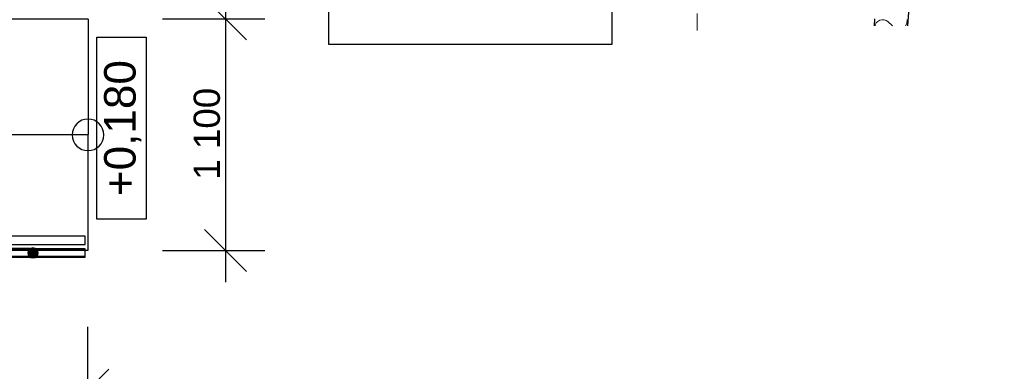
# Model space of a CAD drawing. Header units: millimetres. Extents: x 126830 to 197420, y -10585 to 21156.
# Tile 41 of 100: x 145496 to 150183, y 11079 to 12751. Entities that reach past the tile are written whole.
import ezdxf
from ezdxf.enums import TextEntityAlignment as Align

# ---------------------------------------------------------------- set-up
doc = ezdxf.new("R2010")
doc.units = ezdxf.units.MM
doc.header["$MEASUREMENT"] = 0
doc.linetypes.add('Wipeout_Contour', pattern=[1000, 0, -1000])
for name, color, linetype in [('Nové_0', 7, 'Continuous'), ('Nové_Anotace - SP', 7, 'Continuous'), ('Nové_Konstrukce - nosné', 7, 'Continuous'), ('Nové_Kóty - SP', 7, 'Continuous'), ('Nové_Výplně – Řezové', 7, 'Continuous'), ('TZB - elektroinstalace', 7, 'Continuous'), ('TZB - VZT', 7, 'Continuous')]:
    doc.layers.add(name, color=color, linetype=linetype)
doc.styles.add('GENEROVANÝ_STYL_1', font='txt')
doc.styles.add('GENEROVANÝ_STYL_2', font='txt')
doc.dimstyles.new('GENEROVANÝ_STYL__1', dxfattribs={"dimtxt": 125, "dimasz": 190, "dimexe": 0.18, "dimexo": 300, "dimgap": 0, "dimtad": 1, "dimdec": 0, "dimzin": 0, "dimdsep": 46, "dimtxsty": 'GENEROVANÝ_STYL_2', "dimblk": 'ARROWHEAD_6', "dimblk1": 'ARROWHEAD_6', "dimblk2": 'ARROWHEAD_6', "dimcen": 0.09, "dimclrd": 1, "dimclre": 1, "dimclrt": 1, "dimazin": 0, "dimtfac": 1, "dimtdec": 4, "dimtmove": 0, "dimatfit": 3, "dimfxl": 1, "dimtolj": 1, "dimtzin": 0, "dimarcsym": 0})
doc.dimstyles.new('GENEROVANÝ_STYL__3', dxfattribs={"dimtxt": 125, "dimasz": 190, "dimexe": 0.18, "dimexo": 300, "dimgap": 0, "dimtad": 1, "dimtih": 1, "dimtoh": 1, "dimdec": 0, "dimzin": 0, "dimdsep": 46, "dimtxsty": 'GENEROVANÝ_STYL_2', "dimblk": 'ARROWHEAD_6', "dimblk1": 'ARROWHEAD_6', "dimblk2": 'ARROWHEAD_6', "dimcen": 0.09, "dimclrd": 1, "dimclre": 1, "dimclrt": 1, "dimazin": 0, "dimtfac": 1, "dimtdec": 4, "dimtmove": 0, "dimatfit": 3, "dimfxl": 1, "dimtolj": 1, "dimtzin": 0, "dimarcsym": 0})

# ---------------------------------------------------------------- blocks, each defined once
blk = doc.blocks.new('Rovná rampa 25[1]_1', base_point=(145821.6, 12203.1))
at = {"layer": 'Nové_0', "color": 1, "linetype": 'Continuous', "lineweight": 25}
for p, q in [((142822, 12755), (142821.3, 11655)), ((145822, 12753.1), (142822, 12755)), ((145822, 12753.1), (145821.3, 11653.1)), ((142921.7, 12304.9), (142821.6, 12205)), ((145821.6, 12203.1), (142821.6, 12205)), ((142821.6, 12205), (142921.6, 12104.9)), ((145821.3, 11653.1), (142821.3, 11655))]:
    blk.add_line(p, q, dxfattribs=at)
at = {"layer": 'Nové_0', "color": 1, "linetype": 'Continuous', "lineweight": 25, "flags": 128}
blk.add_lwpolyline([(145746.6, 12203.1, 1), (145896.6, 12203.1, 1)], format="xyb", close=True, dxfattribs=at)
at = {"layer": 'Nové_0', "color": 8, "lineweight": 13, "style": 'GENEROVANÝ_STYL_1'}
blk.add_attdef('mainPercentage', text='', height=150, rotation=359.9646, dxfattribs=at).set_placement((144321.7, 12286.4), align=Align.MIDDLE_CENTER)
blk = doc.blocks.new('*X11')
at = {"layer": 'Nové_Výplně – Řezové', "color": 21, "linetype": 'Continuous', "lineweight": 20, "true_color": 0xffaaaa}
for p, q in [((149600.2, 12750.5), (149590, 12747.9)), ((149610.7, 12750.2), (149600.2, 12750.5)), ((149620.7, 12747.1), (149610.7, 12750.2)), ((149719.4, 12733), (149720.8, 12751.5)), ((149568.7, 12725.7), (149567.9, 12722)), ((149573.6, 12735), (149568.7, 12725.7)), ((149580.9, 12742.6), (149573.6, 12735)), ((149590, 12747.9), (149580.9, 12742.6)), ((149629.5, 12741.3), (149620.7, 12747.1)), ((149651.7, 12722), (149629.5, 12741.3)), ((149712.4, 12722), (149719.4, 12733))]:
    blk.add_line(p, q, dxfattribs=at)
blk = doc.blocks.new('výplň_5_1', base_point=(0, 0))
at = {"color": 254, "linetype": 'Wipeout_Contour', "lineweight": 0, "ltscale": 602953.532985}
blk.add_wipeout([(150023.8, 18945.4), (149563.1, 12722), (149723.6, 12722), (150183.3, 18932.6)], dxfattribs=at).dxf.layer = 'Nové_Výplně – Řezové'
at = {"layer": 'Nové_Výplně – Řezové', "color": 21, "linetype": 'Continuous', "lineweight": 20, "true_color": 0xffaaaa}
blk.add_blockref('*X11', (0, 0), dxfattribs=at)
blk = doc.blocks.new('*D61')
at = {"layer": 'Nové_Kóty - SP', "color": 1, "linetype": 'Continuous', "lineweight": 25}
for p, q in [((146476.6, 12904.3), (146476.5, 12754.3)), ((146576.5, 12654.3), (146376.6, 12854.4)), ((146176.5, 12754.5), (146664, 12754.2)), ((146476.5, 12754.3), (146475.9, 11652.8)), ((146375.9, 11752.9), (146575.8, 11552.8)), ((146175.9, 11653), (146663.4, 11652.7)), ((146475.9, 11652.8), (146475.8, 11502.8))]:
    blk.add_line(p, q, dxfattribs=at)
at = {"layer": 'Nové_Kóty - SP', "color": 1, "lineweight": 25, "insert": (146451.1, 11989.9), "char_height": 125, "attachment_point": 7, "rotation": 89.9646, "style": 'GENEROVANÝ_STYL_2'}
blk.add_mtext('\\A1;{\\pql;\\fArial|b0|i0|c0|p38;1 100}', dxfattribs=at)
blk = doc.blocks.new('ARROWHEAD_6')
at = {"color": 0, "linetype": 'Continuous', "lineweight": 0}
for p, q in [((-0.5, -0.5), (0.5, 0.5)), ((0, 0), (-1, 0))]:
    blk.add_line(p, q, dxfattribs=at)
blk = doc.blocks.new('*D65')
at = {"layer": 'Nové_Kóty - SP', "color": 1, "linetype": 'Continuous', "lineweight": 25}
for p, q in [((140171.4, 10802.4), (140171.4, 11289.9)), ((145821.3, 10802.4), (145821.3, 11289.9)), ((140271.4, 11089.9), (140071.4, 10889.9)), ((145721.3, 10889.9), (145921.3, 11089.9)), ((140021.4, 10989.9), (140171.4, 10989.9)), ((140171.4, 10989.9), (145821.3, 10989.9)), ((145821.3, 10989.9), (145971.3, 10989.9))]:
    blk.add_line(p, q, dxfattribs=at)
at = {"layer": 'Nové_Kóty - SP', "color": 1, "lineweight": 25, "insert": (142782.6, 11014.9), "char_height": 125, "attachment_point": 7, "style": 'GENEROVANÝ_STYL_2'}
blk.add_mtext('\\A1;{\\pql;\\fArial|b0|i0|c0|p38;5\xa0650}', dxfattribs=at)

msp = doc.modelspace()

# ---------------------------------------------------------------- hatches: boundary and pattern name
at = {"linetype": 'Continuous', "lineweight": 0}
msp.add_hatch(color=255, dxfattribs=at).paths.add_polyline_path([(145584.6, 11642.2, 1), (145534.6, 11642.2, 1)])

# ---------------------------------------------------------------- linework, layer by layer
at = {"layer": 'Nové_0', "color": 1, "linetype": 'Continuous', "lineweight": 25}
for p, q in [((145808.1, 11722), (142822, 11724)), ((145808, 11682), (145808.1, 11722)), ((142821.9, 11684), (145808, 11682)), ((145544.6, 11662.2), (142836.9, 11664)), ((142836.9, 11624), (145544.6, 11622.2)), ((145539.6, 11657.2), (142841.9, 11659)), ((145539.6, 11657.2), (142841.9, 11659)), ((142841.9, 11629), (145539.6, 11627.2)), ((142841.9, 11629), (145539.6, 11627.2)), ((145808, 11662), (145574.6, 11662.1)), ((145808, 11657), (145579.6, 11657.1)), ((145808, 11657), (145579.6, 11657.1)), ((145579.6, 11627.1), (145808, 11627)), ((145579.6, 11627.1), (145808, 11627)), ((145808, 11622), (145808, 11662)), ((145808, 11627), (145808, 11657)), ((145808, 11627), (145808, 11657)), ((145574.6, 11622.1), (145808, 11622))]:
    msp.add_line(p, q, dxfattribs=at)
at = {"layer": 'Nové_Anotace - SP', "color": 1, "linetype": 'Continuous', "lineweight": 25, "flags": 128}
msp.add_lwpolyline([(145863.3, 11802.6), (145863.3, 12668), (146099.1, 12668), (146099.1, 11802.6)], close=True, dxfattribs=at)
at = {"layer": 'Nové_Konstrukce - nosné', "color": 1, "linetype": 'Continuous', "lineweight": 25}
for p, q in [((146966, 12915), (146966, 12635)), ((148316, 12635), (148316, 12915)), ((146966, 12635), (148316, 12635))]:
    msp.add_line(p, q, dxfattribs=at)
at = {"layer": 'TZB - elektroinstalace', "color": 1, "linetype": 'Continuous', "lineweight": 20}
msp.add_line((148721.6, 12780), (148721.6, 12700), dxfattribs=at)
at = {"layer": 'TZB - VZT', "color": 1, "linetype": 'Continuous', "lineweight": 13}
msp.add_circle((145559.6, 11642.2), 25, dxfattribs=at)

# ---------------------------------------------------------------- block references
at = {"layer": 'Nové_0', "color": 1, "linetype": 'Continuous', "lineweight": 25}
msp.add_blockref('Rovná rampa 25[1]_1', (145821.6, 12203.1), dxfattribs=at).add_auto_attribs({'mainPercentage': '12,00 %'})
at = {"layer": 'Nové_Výplně – Řezové', "color": 21, "linetype": 'Continuous', "lineweight": 20, "true_color": 0xffaaaa}
msp.add_blockref('výplň_5_1', (0, 0), dxfattribs=at)

# ---------------------------------------------------------------- texts
at = {"layer": 'Nové_Anotace - SP', "color": 1, "linetype": 'Continuous', "lineweight": 25, "insert": (145987.2, 12235.3), "char_height": 150, "attachment_point": 5, "rotation": 90, "style": 'GENEROVANÝ_STYL_1'}
msp.add_mtext('\\A1;{\\pqc;\\fArial|b0|i0|c238|p38;+0,1\\fArial|b0|i0|c238|p38;80}', dxfattribs=at)

# ---------------------------------------------------------------- dimensions: what is measured, and where the dimension line sits
at = {"layer": 'Nové_Kóty - SP', "color": 1, "linetype": 'Continuous', "lineweight": 25}
dim = msp.add_linear_dim(base=(146475.9, 11652.8), p1=(145698.3, 12754.8), p2=(146023.3, 11653.1), angle=269.9646, text='1 100', dimstyle='GENEROVANÝ_STYL__1', dxfattribs=at)
dim.commit()
dim.dimension.update_dxf_attribs({"geometry": '*D61', "text_midpoint": (146388.7, 12204.6), "dimtype": 160, "text_rotation": 89.9646})
dim = msp.add_linear_dim(base=(145821.3, 10989.9), p1=(140171.4, 12754.9), p2=(145821.3, 11653.1), dimstyle='GENEROVANÝ_STYL__3', dxfattribs=at)
dim.commit()
dim.dimension.update_dxf_attribs({"geometry": '*D65', "text_midpoint": (142997.3, 11077.4), "dimtype": 160})

# ---------------------------------------------------------------- next in the draw order: linework, layer by layer
at = {"layer": 'Nové_Konstrukce - nosné', "color": 1, "linetype": 'Continuous', "lineweight": 25}
for points in [[(149723.6, 12722), (150183.3, 18932.6)], [(149565.6, 12755), (149563.1, 12722)]]:
    msp.add_lwpolyline(points, dxfattribs=at)

doc.saveas('drawing.dxf')
